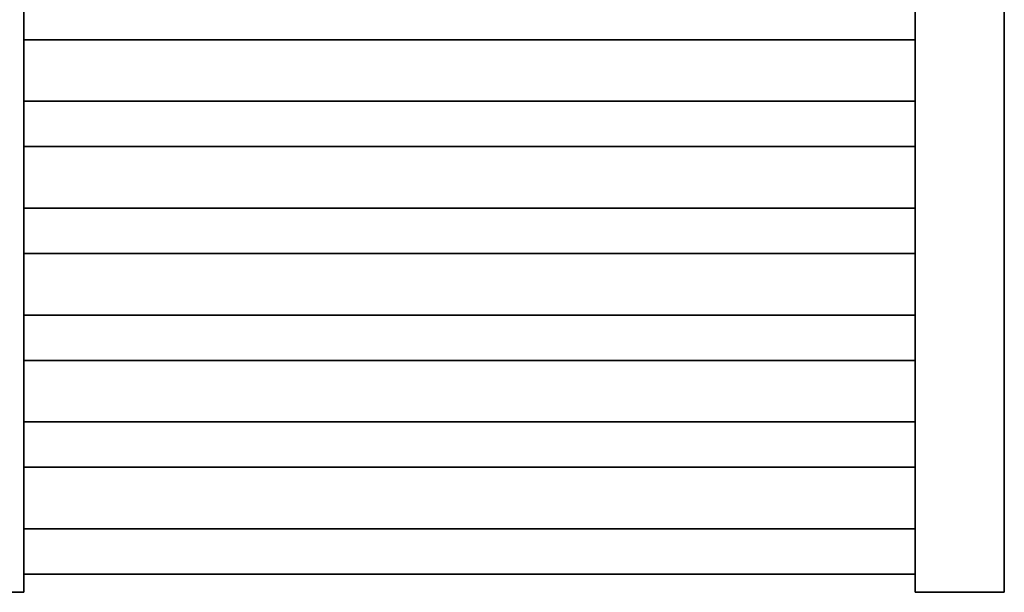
# Model space of a CAD drawing. Header units: millimetres. Extents: x 17747 to 112039, y -74980 to 446921.
# Tile 77 of 256: x 45806 to 46358, y -71605 to -71283. Entities that reach past the tile are written whole.
import ezdxf

# ---------------------------------------------------------------- set-up
doc = ezdxf.new("R2010")
doc.units = ezdxf.units.MM
doc.layers.add('UT_ZAŘÍZENÍ - OT', color=3, linetype='Continuous', lineweight=35)

msp = doc.modelspace()

# ---------------------------------------------------------------- linework, layer by layer
at = {"layer": 'UT_ZAŘÍZENÍ - OT', "linetype": 'Continuous'}
for p, q in [((45807.88, -71605.05), (45807.88, -69785.05)), ((46307.88, -69785.05), (46307.88, -71605.05)), ((46357.88, -71605.05), (46357.88, -69785.05)), ((45807.88, -71294.78), (46307.88, -71294.78)), ((45807.88, -71294.78), (46307.88, -71294.78)), ((45807.88, -71294.78), (46307.88, -71294.78)), ((45807.88, -71294.78), (46307.88, -71294.78)), ((45807.88, -71294.78), (46307.88, -71294.78)), ((45807.88, -71294.78), (46307.88, -71294.78)), ((45807.88, -71294.78), (46307.88, -71294.78)), ((45807.88, -71294.78), (46307.88, -71294.78)), ((45807.88, -71294.78), (46307.88, -71294.78)), ((45807.88, -71294.78), (46307.88, -71294.78)), ((45807.88, -71294.78), (46307.88, -71294.78)), ((45807.88, -71294.78), (46307.88, -71294.78)), ((45807.88, -71294.78), (46307.88, -71294.78)), ((45807.88, -71294.78), (46307.88, -71294.78)), ((45807.88, -71294.78), (46307.88, -71294.78)), ((45807.88, -71294.78), (46307.88, -71294.78)), ((45807.88, -71294.78), (46307.88, -71294.78)), ((45807.88, -71294.78), (46307.88, -71294.78)), ((45807.88, -71294.78), (46307.88, -71294.78)), ((45807.88, -71294.78), (46307.88, -71294.78)), ((45807.88, -71294.78), (46307.88, -71294.78)), ((45807.88, -71294.78), (46307.88, -71294.78)), ((45807.88, -71294.78), (46307.88, -71294.78)), ((45807.88, -71294.78), (46307.88, -71294.78)), ((45807.88, -71294.78), (46307.88, -71294.78)), ((45807.88, -71294.78), (46307.88, -71294.78)), ((45807.88, -71294.78), (46307.88, -71294.78)), ((45807.88, -71294.78), (46307.88, -71294.78)), ((45807.88, -71294.78), (46307.88, -71294.78)), ((45807.88, -71294.78), (46307.88, -71294.78)), ((45807.88, -71294.78), (46307.88, -71294.78)), ((45807.88, -71294.78), (46307.88, -71294.78)), ((45807.88, -71294.78), (46307.88, -71294.78)), ((45807.88, -71294.78), (46307.88, -71294.78)), ((45807.88, -71329.32), (46307.88, -71329.32)), ((45807.88, -71329.32), (46307.88, -71329.32)), ((45807.88, -71329.32), (46307.88, -71329.32)), ((45807.88, -71329.32), (46307.88, -71329.32)), ((45807.88, -71329.32), (46307.88, -71329.32)), ((45807.88, -71329.32), (46307.88, -71329.32)), ((45807.88, -71329.32), (46307.88, -71329.32)), ((45807.88, -71329.32), (46307.88, -71329.32)), ((45807.88, -71329.32), (46307.88, -71329.32)), ((45807.88, -71329.32), (46307.88, -71329.32)), ((45807.88, -71329.32), (46307.88, -71329.32)), ((45807.88, -71329.32), (46307.88, -71329.32)), ((45807.88, -71329.32), (46307.88, -71329.32)), ((45807.88, -71329.32), (46307.88, -71329.32)), ((45807.88, -71329.32), (46307.88, -71329.32)), ((45807.88, -71329.32), (46307.88, -71329.32)), ((45807.88, -71329.32), (46307.88, -71329.32)), ((45807.88, -71329.32), (46307.88, -71329.32)), ((45807.88, -71329.32), (46307.88, -71329.32)), ((45807.88, -71329.32), (46307.88, -71329.32)), ((45807.88, -71329.32), (46307.88, -71329.32)), ((45807.88, -71329.32), (46307.88, -71329.32)), ((45807.88, -71329.32), (46307.88, -71329.32)), ((45807.88, -71329.32), (46307.88, -71329.32)), ((45807.88, -71329.32), (46307.88, -71329.32)), ((45807.88, -71329.32), (46307.88, -71329.32)), ((45807.88, -71329.32), (46307.88, -71329.32)), ((45807.88, -71329.32), (46307.88, -71329.32)), ((45807.88, -71329.32), (46307.88, -71329.32)), ((45807.88, -71329.32), (46307.88, -71329.32)), ((45807.88, -71329.32), (46307.88, -71329.32)), ((45807.88, -71329.32), (46307.88, -71329.32)), ((45807.88, -71329.32), (46307.88, -71329.32)), ((45807.88, -71329.32), (46307.88, -71329.32)), ((45807.88, -71354.78), (46307.88, -71354.78)), ((45807.88, -71354.78), (46307.88, -71354.78)), ((45807.88, -71354.78), (46307.88, -71354.78)), ((45807.88, -71354.78), (46307.88, -71354.78)), ((45807.88, -71354.78), (46307.88, -71354.78)), ((45807.88, -71354.78), (46307.88, -71354.78)), ((45807.88, -71354.78), (46307.88, -71354.78)), ((45807.88, -71354.78), (46307.88, -71354.78)), ((45807.88, -71354.78), (46307.88, -71354.78)), ((45807.88, -71354.78), (46307.88, -71354.78)), ((45807.88, -71354.78), (46307.88, -71354.78)), ((45807.88, -71354.78), (46307.88, -71354.78)), ((45807.88, -71354.78), (46307.88, -71354.78)), ((45807.88, -71354.78), (46307.88, -71354.78)), ((45807.88, -71354.78), (46307.88, -71354.78)), ((45807.88, -71354.78), (46307.88, -71354.78)), ((45807.88, -71354.78), (46307.88, -71354.78)), ((45807.88, -71354.78), (46307.88, -71354.78)), ((45807.88, -71354.78), (46307.88, -71354.78)), ((45807.88, -71354.78), (46307.88, -71354.78)), ((45807.88, -71354.78), (46307.88, -71354.78)), ((45807.88, -71354.78), (46307.88, -71354.78)), ((45807.88, -71354.78), (46307.88, -71354.78)), ((45807.88, -71354.78), (46307.88, -71354.78)), ((45807.88, -71354.78), (46307.88, -71354.78)), ((45807.88, -71354.78), (46307.88, -71354.78)), ((45807.88, -71354.78), (46307.88, -71354.78)), ((45807.88, -71354.78), (46307.88, -71354.78)), ((45807.88, -71354.78), (46307.88, -71354.78)), ((45807.88, -71354.78), (46307.88, -71354.78)), ((45807.88, -71354.78), (46307.88, -71354.78)), ((45807.88, -71354.78), (46307.88, -71354.78)), ((45807.88, -71354.78), (46307.88, -71354.78)), ((45807.88, -71354.78), (46307.88, -71354.78)), ((45807.88, -71389.32), (46307.88, -71389.32)), ((45807.88, -71389.32), (46307.88, -71389.32)), ((45807.88, -71389.32), (46307.88, -71389.32)), ((45807.88, -71389.32), (46307.88, -71389.32)), ((45807.88, -71389.32), (46307.88, -71389.32)), ((45807.88, -71389.32), (46307.88, -71389.32)), ((45807.88, -71389.32), (46307.88, -71389.32)), ((45807.88, -71389.32), (46307.88, -71389.32)), ((45807.88, -71389.32), (46307.88, -71389.32)), ((45807.88, -71389.32), (46307.88, -71389.32)), ((45807.88, -71389.32), (46307.88, -71389.32)), ((45807.88, -71389.32), (46307.88, -71389.32)), ((45807.88, -71389.32), (46307.88, -71389.32)), ((45807.88, -71389.32), (46307.88, -71389.32)), ((45807.88, -71389.32), (46307.88, -71389.32)), ((45807.88, -71389.32), (46307.88, -71389.32)), ((45807.88, -71389.32), (46307.88, -71389.32)), ((45807.88, -71389.32), (46307.88, -71389.32)), ((45807.88, -71389.32), (46307.88, -71389.32)), ((45807.88, -71389.32), (46307.88, -71389.32)), ((45807.88, -71389.32), (46307.88, -71389.32)), ((45807.88, -71389.32), (46307.88, -71389.32)), ((45807.88, -71389.32), (46307.88, -71389.32)), ((45807.88, -71389.32), (46307.88, -71389.32)), ((45807.88, -71389.32), (46307.88, -71389.32)), ((45807.88, -71389.32), (46307.88, -71389.32)), ((45807.88, -71389.32), (46307.88, -71389.32)), ((45807.88, -71389.32), (46307.88, -71389.32)), ((45807.88, -71389.32), (46307.88, -71389.32)), ((45807.88, -71389.32), (46307.88, -71389.32)), ((45807.88, -71389.32), (46307.88, -71389.32)), ((45807.88, -71389.32), (46307.88, -71389.32)), ((45807.88, -71389.32), (46307.88, -71389.32)), ((45807.88, -71389.32), (46307.88, -71389.32)), ((45807.88, -71414.78), (46307.88, -71414.78)), ((45807.88, -71414.78), (46307.88, -71414.78)), ((45807.88, -71414.78), (46307.88, -71414.78)), ((45807.88, -71414.78), (46307.88, -71414.78)), ((45807.88, -71414.78), (46307.88, -71414.78)), ((45807.88, -71414.78), (46307.88, -71414.78)), ((45807.88, -71414.78), (46307.88, -71414.78)), ((45807.88, -71414.78), (46307.88, -71414.78)), ((45807.88, -71414.78), (46307.88, -71414.78)), ((45807.88, -71414.78), (46307.88, -71414.78)), ((45807.88, -71414.78), (46307.88, -71414.78)), ((45807.88, -71414.78), (46307.88, -71414.78)), ((45807.88, -71414.78), (46307.88, -71414.78)), ((45807.88, -71414.78), (46307.88, -71414.78)), ((45807.88, -71414.78), (46307.88, -71414.78)), ((45807.88, -71414.78), (46307.88, -71414.78)), ((45807.88, -71414.78), (46307.88, -71414.78)), ((45807.88, -71414.78), (46307.88, -71414.78)), ((45807.88, -71414.78), (46307.88, -71414.78)), ((45807.88, -71414.78), (46307.88, -71414.78)), ((45807.88, -71414.78), (46307.88, -71414.78)), ((45807.88, -71414.78), (46307.88, -71414.78)), ((45807.88, -71414.78), (46307.88, -71414.78)), ((45807.88, -71414.78), (46307.88, -71414.78)), ((45807.88, -71414.78), (46307.88, -71414.78)), ((45807.88, -71414.78), (46307.88, -71414.78)), ((45807.88, -71414.78), (46307.88, -71414.78)), ((45807.88, -71414.78), (46307.88, -71414.78)), ((45807.88, -71414.78), (46307.88, -71414.78)), ((45807.88, -71414.78), (46307.88, -71414.78)), ((45807.88, -71414.78), (46307.88, -71414.78)), ((45807.88, -71414.78), (46307.88, -71414.78)), ((45807.88, -71414.78), (46307.88, -71414.78)), ((45807.88, -71414.78), (46307.88, -71414.78)), ((45807.88, -71449.32), (46307.88, -71449.32)), ((45807.88, -71449.32), (46307.88, -71449.32)), ((45807.88, -71449.32), (46307.88, -71449.32)), ((45807.88, -71449.32), (46307.88, -71449.32)), ((45807.88, -71449.32), (46307.88, -71449.32)), ((45807.88, -71449.32), (46307.88, -71449.32)), ((45807.88, -71449.32), (46307.88, -71449.32)), ((45807.88, -71449.32), (46307.88, -71449.32)), ((45807.88, -71449.32), (46307.88, -71449.32)), ((45807.88, -71449.32), (46307.88, -71449.32)), ((45807.88, -71449.32), (46307.88, -71449.32)), ((45807.88, -71449.32), (46307.88, -71449.32)), ((45807.88, -71449.32), (46307.88, -71449.32)), ((45807.88, -71449.32), (46307.88, -71449.32)), ((45807.88, -71449.32), (46307.88, -71449.32)), ((45807.88, -71449.32), (46307.88, -71449.32)), ((45807.88, -71449.32), (46307.88, -71449.32)), ((45807.88, -71449.32), (46307.88, -71449.32)), ((45807.88, -71449.32), (46307.88, -71449.32)), ((45807.88, -71449.32), (46307.88, -71449.32)), ((45807.88, -71449.32), (46307.88, -71449.32)), ((45807.88, -71449.32), (46307.88, -71449.32)), ((45807.88, -71449.32), (46307.88, -71449.32)), ((45807.88, -71449.32), (46307.88, -71449.32)), ((45807.88, -71449.32), (46307.88, -71449.32)), ((45807.88, -71449.32), (46307.88, -71449.32)), ((45807.88, -71449.32), (46307.88, -71449.32)), ((45807.88, -71449.32), (46307.88, -71449.32)), ((45807.88, -71449.32), (46307.88, -71449.32)), ((45807.88, -71449.32), (46307.88, -71449.32)), ((45807.88, -71449.32), (46307.88, -71449.32)), ((45807.88, -71449.32), (46307.88, -71449.32)), ((45807.88, -71449.32), (46307.88, -71449.32)), ((45807.88, -71449.32), (46307.88, -71449.32)), ((45807.88, -71474.78), (46307.88, -71474.78)), ((45807.88, -71474.78), (46307.88, -71474.78)), ((45807.88, -71474.78), (46307.88, -71474.78)), ((45807.88, -71474.78), (46307.88, -71474.78)), ((45807.88, -71474.78), (46307.88, -71474.78)), ((45807.88, -71474.78), (46307.88, -71474.78)), ((45807.88, -71474.78), (46307.88, -71474.78)), ((45807.88, -71474.78), (46307.88, -71474.78)), ((45807.88, -71474.78), (46307.88, -71474.78)), ((45807.88, -71474.78), (46307.88, -71474.78)), ((45807.88, -71474.78), (46307.88, -71474.78)), ((45807.88, -71474.78), (46307.88, -71474.78)), ((45807.88, -71474.78), (46307.88, -71474.78)), ((45807.88, -71474.78), (46307.88, -71474.78)), ((45807.88, -71474.78), (46307.88, -71474.78)), ((45807.88, -71474.78), (46307.88, -71474.78)), ((45807.88, -71474.78), (46307.88, -71474.78)), ((45807.88, -71474.78), (46307.88, -71474.78)), ((45807.88, -71474.78), (46307.88, -71474.78)), ((45807.88, -71474.78), (46307.88, -71474.78)), ((45807.88, -71474.78), (46307.88, -71474.78)), ((45807.88, -71474.78), (46307.88, -71474.78)), ((45807.88, -71474.78), (46307.88, -71474.78)), ((45807.88, -71474.78), (46307.88, -71474.78)), ((45807.88, -71474.78), (46307.88, -71474.78)), ((45807.88, -71474.78), (46307.88, -71474.78)), ((45807.88, -71474.78), (46307.88, -71474.78)), ((45807.88, -71474.78), (46307.88, -71474.78)), ((45807.88, -71474.78), (46307.88, -71474.78)), ((45807.88, -71474.78), (46307.88, -71474.78)), ((45807.88, -71474.78), (46307.88, -71474.78)), ((45807.88, -71474.78), (46307.88, -71474.78)), ((45807.88, -71474.78), (46307.88, -71474.78)), ((45807.88, -71474.78), (46307.88, -71474.78)), ((45807.88, -71509.32), (46307.88, -71509.32)), ((45807.88, -71509.32), (46307.88, -71509.32)), ((45807.88, -71509.32), (46307.88, -71509.32)), ((45807.88, -71509.32), (46307.88, -71509.32)), ((45807.88, -71509.32), (46307.88, -71509.32)), ((45807.88, -71509.32), (46307.88, -71509.32)), ((45807.88, -71509.32), (46307.88, -71509.32)), ((45807.88, -71509.32), (46307.88, -71509.32)), ((45807.88, -71509.32), (46307.88, -71509.32)), ((45807.88, -71509.32), (46307.88, -71509.32)), ((45807.88, -71509.32), (46307.88, -71509.32)), ((45807.88, -71509.32), (46307.88, -71509.32)), ((45807.88, -71509.32), (46307.88, -71509.32)), ((45807.88, -71509.32), (46307.88, -71509.32)), ((45807.88, -71509.32), (46307.88, -71509.32)), ((45807.88, -71509.32), (46307.88, -71509.32)), ((45807.88, -71509.32), (46307.88, -71509.32)), ((45807.88, -71509.32), (46307.88, -71509.32)), ((45807.88, -71509.32), (46307.88, -71509.32)), ((45807.88, -71509.32), (46307.88, -71509.32)), ((45807.88, -71509.32), (46307.88, -71509.32)), ((45807.88, -71509.32), (46307.88, -71509.32)), ((45807.88, -71509.32), (46307.88, -71509.32)), ((45807.88, -71509.32), (46307.88, -71509.32)), ((45807.88, -71509.32), (46307.88, -71509.32)), ((45807.88, -71509.32), (46307.88, -71509.32)), ((45807.88, -71509.32), (46307.88, -71509.32)), ((45807.88, -71509.32), (46307.88, -71509.32)), ((45807.88, -71509.32), (46307.88, -71509.32)), ((45807.88, -71509.32), (46307.88, -71509.32)), ((45807.88, -71509.32), (46307.88, -71509.32)), ((45807.88, -71509.32), (46307.88, -71509.32)), ((45807.88, -71509.32), (46307.88, -71509.32)), ((45807.88, -71509.32), (46307.88, -71509.32)), ((45807.88, -71534.78), (46307.88, -71534.78)), ((45807.88, -71534.78), (46307.88, -71534.78)), ((45807.88, -71534.78), (46307.88, -71534.78)), ((45807.88, -71534.78), (46307.88, -71534.78)), ((45807.88, -71534.78), (46307.88, -71534.78)), ((45807.88, -71534.78), (46307.88, -71534.78)), ((45807.88, -71534.78), (46307.88, -71534.78)), ((45807.88, -71534.78), (46307.88, -71534.78)), ((45807.88, -71534.78), (46307.88, -71534.78)), ((45807.88, -71534.78), (46307.88, -71534.78)), ((45807.88, -71534.78), (46307.88, -71534.78)), ((45807.88, -71534.78), (46307.88, -71534.78)), ((45807.88, -71534.78), (46307.88, -71534.78)), ((45807.88, -71534.78), (46307.88, -71534.78)), ((45807.88, -71534.78), (46307.88, -71534.78)), ((45807.88, -71534.78), (46307.88, -71534.78)), ((45807.88, -71534.78), (46307.88, -71534.78)), ((45807.88, -71534.78), (46307.88, -71534.78)), ((45807.88, -71534.78), (46307.88, -71534.78)), ((45807.88, -71534.78), (46307.88, -71534.78)), ((45807.88, -71534.78), (46307.88, -71534.78)), ((45807.88, -71534.78), (46307.88, -71534.78)), ((45807.88, -71534.78), (46307.88, -71534.78)), ((45807.88, -71534.78), (46307.88, -71534.78)), ((45807.88, -71534.78), (46307.88, -71534.78)), ((45807.88, -71534.78), (46307.88, -71534.78)), ((45807.88, -71534.78), (46307.88, -71534.78)), ((45807.88, -71534.78), (46307.88, -71534.78)), ((45807.88, -71534.78), (46307.88, -71534.78)), ((45807.88, -71534.78), (46307.88, -71534.78)), ((45807.88, -71534.78), (46307.88, -71534.78)), ((45807.88, -71534.78), (46307.88, -71534.78)), ((45807.88, -71534.78), (46307.88, -71534.78)), ((45807.88, -71534.78), (46307.88, -71534.78)), ((46307.88, -71555.05), (46307.88, -71555.05)), ((46307.88, -71569.32), (46307.88, -71564.05)), ((46307.88, -71564.05), (46307.88, -71569.32)), ((46307.88, -71569.32), (46307.88, -71564.05)), ((46307.88, -71564.05), (46307.88, -71569.32)), ((46307.88, -71569.32), (46307.88, -71564.05)), ((46307.88, -71564.05), (46307.88, -71569.32)), ((46307.88, -71569.32), (46307.88, -71564.05)), ((46307.88, -71564.05), (46307.88, -71569.32)), ((46307.88, -71569.32), (46307.88, -71564.05)), ((46307.88, -71564.05), (46307.88, -71569.32)), ((46307.88, -71569.32), (46307.88, -71564.05)), ((46307.88, -71564.05), (46307.88, -71569.32)), ((46307.88, -71569.32), (46307.88, -71564.05)), ((46307.88, -71564.05), (46307.88, -71569.32)), ((46307.88, -71569.32), (46307.88, -71564.05)), ((46307.88, -71564.05), (46307.88, -71569.32)), ((46307.88, -71569.32), (46307.88, -71564.05)), ((46307.88, -71564.05), (46307.88, -71569.32)), ((46307.88, -71569.32), (46307.88, -71564.05)), ((46307.88, -71564.05), (46307.88, -71569.32)), ((46307.88, -71569.32), (46307.88, -71564.05)), ((46307.88, -71564.05), (46307.88, -71569.32)), ((46307.88, -71569.32), (46307.88, -71564.05)), ((46307.88, -71564.05), (46307.88, -71569.32)), ((46307.88, -71569.32), (46307.88, -71564.05)), ((46307.88, -71564.05), (46307.88, -71569.32)), ((46307.88, -71569.32), (46307.88, -71564.05)), ((46307.88, -71564.05), (46307.88, -71569.32)), ((46307.88, -71569.32), (46307.88, -71564.05)), ((46307.88, -71564.05), (46307.88, -71569.32)), ((46307.88, -71569.32), (46307.88, -71564.05)), ((46307.88, -71564.05), (46307.88, -71569.32)), ((46307.88, -71569.32), (46307.88, -71564.05)), ((46307.88, -71564.05), (46307.88, -71569.32)), ((45807.88, -71569.32), (46307.88, -71569.32)), ((45807.88, -71569.32), (46307.88, -71569.32)), ((45807.88, -71569.32), (46307.88, -71569.32)), ((45807.88, -71569.32), (46307.88, -71569.32)), ((45807.88, -71569.32), (46307.88, -71569.32)), ((45807.88, -71569.32), (46307.88, -71569.32)), ((45807.88, -71569.32), (46307.88, -71569.32)), ((45807.88, -71569.32), (46307.88, -71569.32)), ((45807.88, -71569.32), (46307.88, -71569.32)), ((45807.88, -71569.32), (46307.88, -71569.32)), ((45807.88, -71569.32), (46307.88, -71569.32)), ((45807.88, -71569.32), (46307.88, -71569.32)), ((45807.88, -71569.32), (46307.88, -71569.32)), ((45807.88, -71569.32), (46307.88, -71569.32)), ((45807.88, -71569.32), (46307.88, -71569.32)), ((45807.88, -71569.32), (46307.88, -71569.32)), ((45807.88, -71569.32), (46307.88, -71569.32)), ((45807.88, -71569.32), (46307.88, -71569.32)), ((45807.88, -71569.32), (46307.88, -71569.32)), ((45807.88, -71569.32), (46307.88, -71569.32)), ((45807.88, -71569.32), (46307.88, -71569.32)), ((45807.88, -71569.32), (46307.88, -71569.32)), ((45807.88, -71569.32), (46307.88, -71569.32)), ((45807.88, -71569.32), (46307.88, -71569.32)), ((45807.88, -71569.32), (46307.88, -71569.32)), ((45807.88, -71569.32), (46307.88, -71569.32)), ((45807.88, -71569.32), (46307.88, -71569.32)), ((45807.88, -71569.32), (46307.88, -71569.32)), ((45807.88, -71569.32), (46307.88, -71569.32)), ((45807.88, -71569.32), (46307.88, -71569.32)), ((45807.88, -71569.32), (46307.88, -71569.32)), ((45807.88, -71569.32), (46307.88, -71569.32)), ((45807.88, -71569.32), (46307.88, -71569.32)), ((45807.88, -71569.32), (46307.88, -71569.32)), ((46307.88, -71582.05), (46307.88, -71569.32)), ((46307.88, -71569.32), (46307.88, -71582.05)), ((46307.88, -71582.05), (46307.88, -71569.32)), ((46307.88, -71569.32), (46307.88, -71582.05)), ((46307.88, -71582.05), (46307.88, -71569.32)), ((46307.88, -71569.32), (46307.88, -71582.05)), ((46307.88, -71582.05), (46307.88, -71569.32)), ((46307.88, -71569.32), (46307.88, -71582.05)), ((46307.88, -71582.05), (46307.88, -71569.32)), ((46307.88, -71569.32), (46307.88, -71582.05)), ((46307.88, -71582.05), (46307.88, -71569.32)), ((46307.88, -71569.32), (46307.88, -71582.05)), ((46307.88, -71582.05), (46307.88, -71569.32)), ((46307.88, -71569.32), (46307.88, -71582.05)), ((46307.88, -71582.05), (46307.88, -71569.32)), ((46307.88, -71569.32), (46307.88, -71582.05)), ((46307.88, -71582.05), (46307.88, -71569.32)), ((46307.88, -71569.32), (46307.88, -71582.05)), ((46307.88, -71582.05), (46307.88, -71569.32)), ((46307.88, -71569.32), (46307.88, -71582.05)), ((46307.88, -71582.05), (46307.88, -71569.32)), ((46307.88, -71569.32), (46307.88, -71582.05)), ((46307.88, -71582.05), (46307.88, -71569.32)), ((46307.88, -71569.32), (46307.88, -71582.05)), ((46307.88, -71582.05), (46307.88, -71569.32)), ((46307.88, -71569.32), (46307.88, -71582.05)), ((46307.88, -71582.05), (46307.88, -71569.32)), ((46307.88, -71569.32), (46307.88, -71582.05)), ((46307.88, -71582.05), (46307.88, -71569.32)), ((46307.88, -71569.32), (46307.88, -71582.05)), ((46307.88, -71582.05), (46307.88, -71569.32)), ((46307.88, -71569.32), (46307.88, -71582.05)), ((46307.88, -71582.05), (46307.88, -71569.32)), ((46307.88, -71569.32), (46307.88, -71582.05)), ((46307.88, -71582.05), (46307.88, -71594.78)), ((46307.88, -71594.78), (46307.88, -71582.05)), ((46307.88, -71582.05), (46307.88, -71594.78)), ((46307.88, -71594.78), (46307.88, -71582.05)), ((46307.88, -71582.05), (46307.88, -71594.78)), ((46307.88, -71594.78), (46307.88, -71582.05)), ((46307.88, -71582.05), (46307.88, -71594.78)), ((46307.88, -71594.78), (46307.88, -71582.05)), ((46307.88, -71582.05), (46307.88, -71594.78)), ((46307.88, -71594.78), (46307.88, -71582.05)), ((46307.88, -71582.05), (46307.88, -71594.78)), ((46307.88, -71594.78), (46307.88, -71582.05)), ((46307.88, -71582.05), (46307.88, -71594.78)), ((46307.88, -71594.78), (46307.88, -71582.05)), ((46307.88, -71582.05), (46307.88, -71594.78)), ((46307.88, -71594.78), (46307.88, -71582.05)), ((46307.88, -71582.05), (46307.88, -71594.78)), ((46307.88, -71594.78), (46307.88, -71582.05)), ((46307.88, -71582.05), (46307.88, -71594.78)), ((46307.88, -71594.78), (46307.88, -71582.05)), ((46307.88, -71582.05), (46307.88, -71594.78)), ((46307.88, -71594.78), (46307.88, -71582.05)), ((46307.88, -71582.05), (46307.88, -71594.78)), ((46307.88, -71594.78), (46307.88, -71582.05)), ((46307.88, -71582.05), (46307.88, -71594.78)), ((46307.88, -71594.78), (46307.88, -71582.05)), ((46307.88, -71582.05), (46307.88, -71594.78)), ((46307.88, -71594.78), (46307.88, -71582.05)), ((46307.88, -71582.05), (46307.88, -71594.78)), ((46307.88, -71594.78), (46307.88, -71582.05)), ((46307.88, -71582.05), (46307.88, -71594.78)), ((46307.88, -71594.78), (46307.88, -71582.05)), ((46307.88, -71582.05), (46307.88, -71594.78)), ((46307.88, -71594.78), (46307.88, -71582.05)), ((45807.88, -71594.78), (46307.88, -71594.78)), ((45807.88, -71594.78), (46307.88, -71594.78)), ((45807.88, -71594.78), (46307.88, -71594.78)), ((45807.88, -71594.78), (46307.88, -71594.78)), ((45807.88, -71594.78), (46307.88, -71594.78)), ((45807.88, -71594.78), (46307.88, -71594.78)), ((45807.88, -71594.78), (46307.88, -71594.78)), ((45807.88, -71594.78), (46307.88, -71594.78)), ((45807.88, -71594.78), (46307.88, -71594.78)), ((45807.88, -71594.78), (46307.88, -71594.78)), ((45807.88, -71594.78), (46307.88, -71594.78)), ((45807.88, -71594.78), (46307.88, -71594.78)), ((45807.88, -71594.78), (46307.88, -71594.78)), ((45807.88, -71594.78), (46307.88, -71594.78)), ((45807.88, -71594.78), (46307.88, -71594.78)), ((45807.88, -71594.78), (46307.88, -71594.78)), ((45807.88, -71594.78), (46307.88, -71594.78)), ((45807.88, -71594.78), (46307.88, -71594.78)), ((45807.88, -71594.78), (46307.88, -71594.78)), ((45807.88, -71594.78), (46307.88, -71594.78)), ((45807.88, -71594.78), (46307.88, -71594.78)), ((45807.88, -71594.78), (46307.88, -71594.78)), ((45807.88, -71594.78), (46307.88, -71594.78)), ((45807.88, -71594.78), (46307.88, -71594.78)), ((45807.88, -71594.78), (46307.88, -71594.78)), ((45807.88, -71594.78), (46307.88, -71594.78)), ((45807.88, -71594.78), (46307.88, -71594.78)), ((45807.88, -71594.78), (46307.88, -71594.78)), ((45807.88, -71594.78), (46307.88, -71594.78)), ((45807.88, -71594.78), (46307.88, -71594.78)), ((45807.88, -71594.78), (46307.88, -71594.78)), ((45807.88, -71594.78), (46307.88, -71594.78)), ((45807.88, -71594.78), (46307.88, -71594.78)), ((45807.88, -71594.78), (46307.88, -71594.78)), ((46307.88, -71594.78), (46307.88, -71600.05)), ((46307.88, -71600.05), (46307.88, -71594.78)), ((46307.88, -71594.78), (46307.88, -71600.05)), ((46307.88, -71600.05), (46307.88, -71594.78)), ((46307.88, -71594.78), (46307.88, -71600.05)), ((46307.88, -71600.05), (46307.88, -71594.78)), ((46307.88, -71594.78), (46307.88, -71600.05)), ((46307.88, -71600.05), (46307.88, -71594.78)), ((46307.88, -71594.78), (46307.88, -71600.05)), ((46307.88, -71600.05), (46307.88, -71594.78)), ((46307.88, -71594.78), (46307.88, -71600.05)), ((46307.88, -71600.05), (46307.88, -71594.78)), ((46307.88, -71594.78), (46307.88, -71600.05)), ((46307.88, -71600.05), (46307.88, -71594.78)), ((46307.88, -71594.78), (46307.88, -71600.05)), ((46307.88, -71600.05), (46307.88, -71594.78)), ((46307.88, -71594.78), (46307.88, -71600.05)), ((46307.88, -71600.05), (46307.88, -71594.78)), ((46307.88, -71594.78), (46307.88, -71600.05)), ((46307.88, -71600.05), (46307.88, -71594.78)), ((46307.88, -71594.78), (46307.88, -71600.05)), ((46307.88, -71600.05), (46307.88, -71594.78)), ((46307.88, -71594.78), (46307.88, -71600.05)), ((46307.88, -71600.05), (46307.88, -71594.78)), ((46307.88, -71594.78), (46307.88, -71600.05)), ((46307.88, -71600.05), (46307.88, -71594.78)), ((46307.88, -71594.78), (46307.88, -71600.05)), ((46307.88, -71600.05), (46307.88, -71594.78)), ((46307.88, -71594.78), (46307.88, -71600.05)), ((46307.88, -71600.05), (46307.88, -71594.78)), ((46307.88, -71594.78), (46307.88, -71600.05)), ((46307.88, -71600.05), (46307.88, -71594.78)), ((46307.88, -71594.78), (46307.88, -71600.05)), ((46307.88, -71600.05), (46307.88, -71594.78)), ((45757.88, -71605.05), (45807.88, -71605.05)), ((46307.88, -71605.05), (46307.88, -71605.05)), ((46307.88, -71605.05), (46357.88, -71605.05))]:
    msp.add_line(p, q, dxfattribs=at)

doc.saveas('drawing.dxf')
